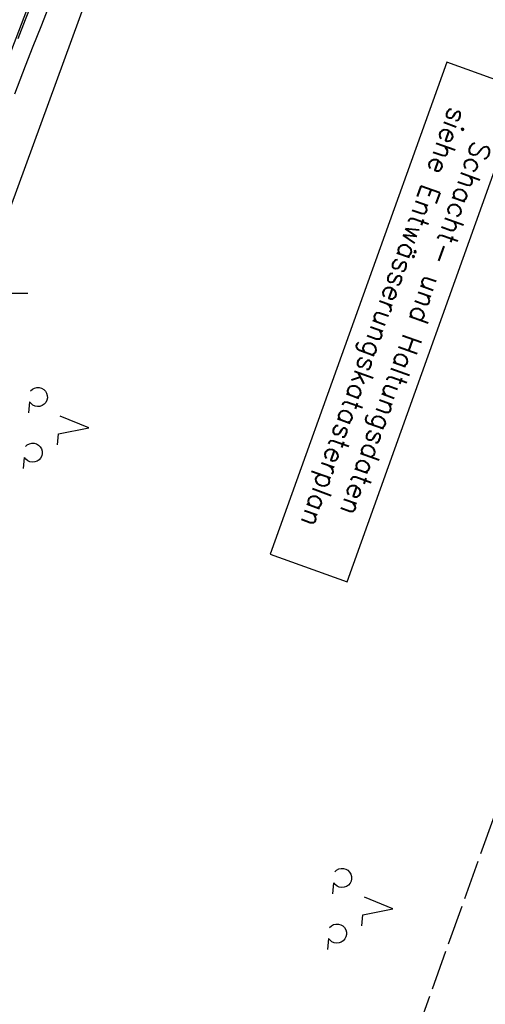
# Model space of a CAD drawing. Extents: x 510661 to 511244, y 462045 to 463013.
# Tile 5 of 30: x 510904 to 510962, y 462111 to 462234. Entities that reach past the tile are written whole.
import ezdxf

# ---------------------------------------------------------------- set-up
doc = ezdxf.new("R2010")
doc.units = 0
doc.header["$LTSCALE"] = 10
doc.header["$MEASUREMENT"] = 0
doc.linetypes.add('LT00', pattern=[0])
doc.linetypes.add('LT14', pattern=[0.6, 0.5, -0.1])
doc.layers.get('0').update_dxf_attribs({"linetype": 'LT00'})
for name, color, linetype in [('--EL_DFK_AB_L', 21, 'LT00'), ('--EL_TEXT_KASTEN', 182, 'Continuous'), ('DFK_AB_L', 21, 'LT00'), ('DFK_NUTZUNG', 250, 'LT00'), ('V106_GRABEN', 250, 'LT00'), ('V106_RASTER', 250, 'LT00'), ('V106_ZAUN', 40, 'LT00')]:
    doc.layers.add(name, color=color, linetype=linetype)
doc.layers.add('-BLATT_106-RAND', color=7, linetype='LT14', plot=False)
doc.styles.add('ROMANS', font='romans.shx', dxfattribs={"width": 0.8})

# ---------------------------------------------------------------- blocks, each defined once
blk = doc.blocks.new('SYMB7201')
at = {"color": 0, "linetype": 'ByBlock'}
for p, q in [((0, 0.385), (-0.11, 0.015)), ((-0.255, -0.385), (-0.115, -0.385)), ((0.445, -0.385), (0.585, -0.385))]:
    blk.add_line(p, q, dxfattribs=at)
for points in [[(0.25, 0.015), (0.11, 0.015), (0, 0.385)], [(-0.393816, -0.383308), (-0.416239, -0.362945), (-0.432849, -0.337617), (-0.442589, -0.308936), (-0.444836, -0.27873), (-0.439449, -0.248923), (-0.426769, -0.221415), (-0.407606, -0.197958), (-0.38318, -0.180047), (-0.355047, -0.168823), (-0.325, -0.165), (-0.294953, -0.168823), (-0.26682, -0.180047), (-0.242394, -0.197959), (-0.223231, -0.221415), (-0.210551, -0.248923), (-0.205164, -0.27873), (-0.207411, -0.308936), (-0.21715, -0.337617), (-0.233761, -0.362945), (-0.256184, -0.383308)], [(0.306185, -0.383308), (0.283761, -0.362945), (0.267151, -0.337617), (0.257411, -0.308936), (0.255164, -0.27873), (0.260552, -0.248923), (0.273231, -0.221415), (0.292394, -0.197958), (0.31682, -0.180047), (0.344953, -0.168823), (0.375, -0.165), (0.405047, -0.168823), (0.43318, -0.180047), (0.457606, -0.197959), (0.476769, -0.221415), (0.489449, -0.248923), (0.494836, -0.27873), (0.492589, -0.308936), (0.48285, -0.337617), (0.466239, -0.362945), (0.443816, -0.383308)]]:
    blk.add_lwpolyline(points, dxfattribs=at)

msp = doc.modelspace()

# ---------------------------------------------------------------- linework, layer by layer
at = {"layer": '--EL_DFK_AB_L'}
msp.add_line((510902.84, 462210.8), (510925.17, 462271.87), dxfattribs=at)
at = {"layer": '--EL_TEXT_KASTEN'}
msp.add_lwpolyline([(510957.49, 462228.98), (510935.39, 462167.34), (510945.01, 462163.89), (510967.12, 462225.53)], close=True, dxfattribs=at)
at = {"layer": '-BLATT_106-RAND'}
msp.add_lwpolyline([(510973.54, 463012.73), (510661.23, 462142.05), (510931.38, 462045.15), (511243.69, 462915.83), (510973.54, 463012.73)], dxfattribs=at)
at = {"layer": 'DFK_AB_L'}
msp.add_line((510902.84, 462210.8), (510925.17, 462271.87), dxfattribs=at)
at = {"layer": 'V106_GRABEN'}
for points in [[(510905.63, 462236.7), (510904.69, 462234.3), (510903.76, 462231.89)], [(510907.6, 462235.89), (510906.63, 462233.42), (510905.66, 462230.94), (510904.69, 462228.47), (510903.35, 462224.96)]]:
    msp.add_lwpolyline(points, dxfattribs=at)
at = {"layer": 'V106_RASTER'}
msp.add_line((510905, 462200), (510895, 462200), dxfattribs=at)
at = {"layer": 'V106_ZAUN'}
msp.add_lwpolyline([(510902.67, 462229.7), (510905.44, 462236.94), (510908, 462243.72)], dxfattribs=at)

# ---------------------------------------------------------------- block references
at = {"layer": 'DFK_NUTZUNG', "xscale": 10.00000000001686, "yscale": 10, "zscale": 10, "rotation": 264.7377100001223}
for p in [(510908.81, 462183.55), (510946.92, 462123.31)]:
    msp.add_blockref('SYMB7201', p, dxfattribs=at)

# ---------------------------------------------------------------- texts
at = {"layer": '--EL_TEXT_KASTEN', "insert": (510951.25, 462196.43), "char_height": 2.5, "attachment_point": 5, "rotation": 250.2675, "style": 'ROMANS'}
msp.add_mtext('{\\W1;Schacht- und Haltungsdaten\\Psiehe Entwässerungskatasterplan}', dxfattribs=at)

doc.saveas('drawing.dxf')
